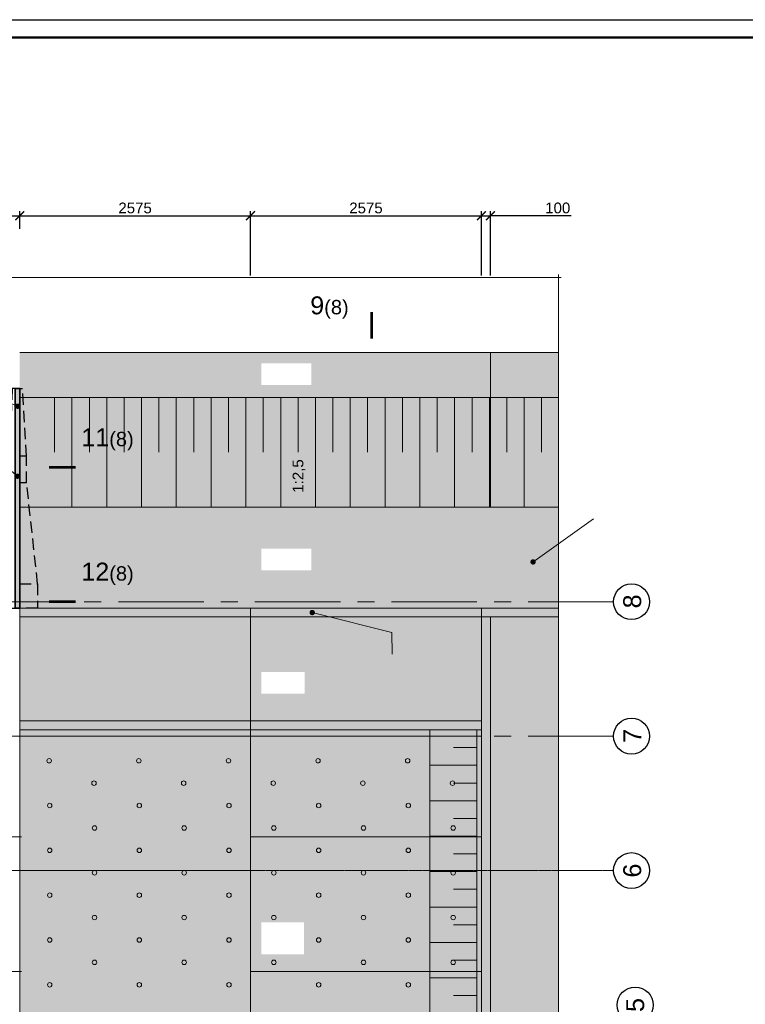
# Model space of a CAD drawing. Header units: millimetres. Extents: x -103517 to 366304, y 155051 to 387784.
# Tile 11 of 15: x 110446 to 130681, y 360316 to 387784. Entities that reach past the tile are written whole.
import ezdxf
from ezdxf import colors
from ezdxf.entities.mleader import LeaderData, LeaderLine
from ezdxf.enums import TextEntityAlignment as Align
from ezdxf.math import Vec2, Vec3

# ---------------------------------------------------------------- set-up
doc = ezdxf.new("R2010")
doc.units = ezdxf.units.MM
doc.header["$LTSCALE"] = 5
for name, pattern in [('CENTER', [50.8, 31.75, -6.35, 6.35, -6.35]), ('HIDDEN', [9.525, 6.35, -3.175]), ('осевая', [50.8, 31.75, -6.35, 6.35, -6.35])]:
    doc.linetypes.add(name, pattern=pattern)
for name, color, linetype, lineweight in [('_0', 7, 'Continuous', 0), ('Бетон', 7, 'Continuous', 35), ('бетон_35', 7, 'Continuous', 35), ('заглавные надписи', 7, 'Continuous', 30), ('Отдел_Выноски(точка)', 7, 'Continuous', 15), ('Отдел_Заглавные надписи', 7, 'Continuous', 30), ('Отдел_Оси', 1, 'осевая', 15), ('Отдел_Разрезы. Сечения. Узлы', 7, 'Continuous', 15), ('текст', 7, 'Continuous', 25)]:
    doc.layers.add(name, color=color, linetype=linetype, lineweight=lineweight)
for name, color, linetype in [('Оси', 1, 'осевая'), ('Размеры', 7, 'Continuous'), ('штамп(текст)', 7, 'Continuous')]:
    doc.layers.add(name, color=color, linetype=linetype)
doc.styles.add('arial', font='arial.ttf')
doc.styles.get("Standard").update_dxf_attribs({"font": 'arial.ttf'})
doc.styles.add('аrial', font='arial.ttf')
doc.dimstyles.new('400', dxfattribs={"dimscale": 100, "dimtxt": 3, "dimasz": 2.5, "dimexe": 1.25, "dimexo": 0.625, "dimtad": 1, "dimdec": 0, "dimlfac": 4, "dimtxsty": 'arial', "dimblk": 'ARCHTICK', "dimcen": 2.5, "dimadec": 0, "dimazin": 0, "dimtfac": 1, "dimtdec": 0, "dimtmove": 1, "dimatfit": 3, "dimldrblk": 'ARCHTICK', "dimfxl": 1, "dimtfill": 1, "dimarcsym": 0})

# ---------------------------------------------------------------- blocks, each defined once
blk = doc.blocks.new('_ArchTick')
at = {"color": 0, "linetype": 'ByBlock', "const_width": 0.15}
blk.add_lwpolyline([(-0.5, -0.5), (0.5, 0.5)], dxfattribs=at)
blk = doc.blocks.new('*D89')
at = {"layer": 'Defpoints', "color": 0, "transparency": 16777216}
for p in [(116883, 382315), (110446, 381890), (116883, 380590)]:
    blk.add_point(p, dxfattribs=at)
at = {"layer": 'Размеры', "color": 0, "lineweight": -2, "transparency": 16777216}
for p, q in [((110446, 381952), (110446, 382440)), ((116883, 380652), (116883, 382440)), ((110446, 382315), (116883, 382315))]:
    blk.add_line(p, q, dxfattribs=at)
at = {"layer": 'Размеры', "color": 0, "lineweight": -2, "transparency": 16777216, "xscale": 250, "yscale": 250, "zscale": 250, "rotation": 180}
blk.add_blockref('_ArchTick', (110446, 382315), dxfattribs=at)
at = {"layer": 'Размеры', "color": 0, "lineweight": -2, "transparency": 16777216, "xscale": 250, "yscale": 250, "zscale": 250}
blk.add_blockref('_ArchTick', (116883, 382315), dxfattribs=at)
at = {"layer": 'Размеры', "color": 0, "transparency": 16777216, "insert": (113664, 382530), "char_height": 300, "attachment_point": 5, "style": 'arial', "bg_fill": 3, "box_fill_scale": 1.1, "bg_fill_color": 256, "bg_fill_true_color": 13158600, "bg_fill_transparency": 0}
blk.add_mtext('2575', dxfattribs=at)
blk = doc.blocks.new('*D82')
at = {"layer": 'Defpoints', "color": 0, "transparency": 16777216}
for p in [(110446, 382315), (110446, 381890), (103721, 380887)]:
    blk.add_point(p, dxfattribs=at)
at = {"layer": 'Размеры', "color": 0, "lineweight": -2, "transparency": 16777216}
for p, q in [((103721, 380949), (103721, 382440)), ((110446, 381952), (110446, 382440)), ((103721, 382315), (110446, 382315))]:
    blk.add_line(p, q, dxfattribs=at)
at = {"layer": 'Размеры', "color": 0, "lineweight": -2, "transparency": 16777216, "xscale": 250, "yscale": 250, "zscale": 250, "rotation": 180}
blk.add_blockref('_ArchTick', (103721, 382315), dxfattribs=at)
at = {"layer": 'Размеры', "color": 0, "lineweight": -2, "transparency": 16777216, "xscale": 250, "yscale": 250, "zscale": 250}
blk.add_blockref('_ArchTick', (110446, 382315), dxfattribs=at)
at = {"layer": 'Размеры', "color": 0, "transparency": 16777216, "insert": (107083, 382530), "char_height": 300, "attachment_point": 5, "style": 'arial', "bg_fill": 3, "box_fill_scale": 1.1, "bg_fill_color": 256, "bg_fill_true_color": 13158600, "bg_fill_transparency": 0}
blk.add_mtext('2690', dxfattribs=at)
blk = doc.blocks.new('*U81')
at = {"lineweight": 30}
blk.add_hatch(color=254, dxfattribs=at).paths.add_polyline_path([(-2838, -638), (-2838, -513), (3288, -513), (3288, -638)])
at = {"linetype": 'HIDDEN', "lineweight": 25, "ltscale": 10}
for p, q in [((-2163, 1138), (-2838, 1138)), ((-2838, 1138), (-2838, -513)), ((-2163, 1138), (-2163, -205)), ((650, 319), (-2163, 1138)), ((650, -366), (650, 319)), ((650, 319), (1400, 319)), ((1400, -366), (1400, 319)), ((1400, 319), (3288, 15)), ((3288, -401), (3288, 15)), ((-2163, -205), (-2838, -205)), ((-2163, -205), (650, -366)), ((650, -366), (1401, -366)), ((3288, -425), (1401, -366)), ((3288, -513), (3288, -401)), ((-2838, -1138), (-2838, -638)), ((-2163, -638), (-2163, -1138)), ((650, -831), (650, -638)), ((1400, -831), (1400, -638)), ((1400, -831), (3288, -716)), ((3288, -638), (3288, -716)), ((-2163, -1138), (650, -831)), ((650, -831), (1400, -831)), ((-2163, -1138), (-2838, -1138))]:
    blk.add_line(p, q, dxfattribs=at)
at = {"layer": 'Бетон', "color": 7}
for p, q in [((-2838, -513), (3288, -513)), ((3288, -513), (3288, -638)), ((-2163, -638), (-2838, -638)), ((-2163, -638), (650, -638)), ((650, -638), (3288, -638))]:
    blk.add_line(p, q, dxfattribs=at)
at = {"layer": 'бетон_35'}
blk.add_line((-2838, -638), (-2838, -513), dxfattribs=at)
blk = doc.blocks.new('*U76')
at = {"color": 0, "linetype": 'ByBlock', "lineweight": -2, "transparency": 16777216}
blk.add_blockref('*U81', (0, 0), dxfattribs=at)
blk = doc.blocks.new('_Dot')
at = {"color": 0, "linetype": 'ByBlock', "lineweight": -2}
blk.add_line((-0.5, 0), (-1, 0), dxfattribs=at)
at = {"color": 0, "linetype": 'ByBlock', "const_width": 0.5}
blk.add_lwpolyline([(-0.25, 0, 1), (0.25, 0, 1)], format="xyb", close=True, dxfattribs=at)
blk = doc.blocks.new('*U115')
blk.add_lwpolyline([(5, -5), (-1256, -5), (-1256, 589), (5, 589)], close=True)
at = {"lineweight": 50}
blk.add_lwpolyline([(0, 0), (-1236, 0), (-1236, 584), (0, 584)], close=True, dxfattribs=at)
at = {"style": 'arial'}
blk.add_attdef('ФОРМАТ', (-36, -3.63), '', height=2.5, dxfattribs=at)
at = {"layer": 'штамп(текст)', "style": 'arial', "flags": 4}
for tag, height, p in [('Номер', 5, (-60.62, 47.59)), ('Стадия', 3.5, (-42.7, 18.69)), ('Лист', 3.5, (-27.97, 18.69)), ('Листов', 3.5, (-9.45, 18.69)), ('Отдел', 1.8, (-23.21, 1.04)), ('Год', 1.8, (-6.88, 1.05))]:
    blk.add_attdef(tag, text='', height=height, dxfattribs=at).set_placement(p, align=Align.CENTER)
at = {"layer": 'штамп(текст)', "lineweight": 30, "flags": 104}
blk.add_attdef('Объект', text='', height=3.5, dxfattribs=at).set_placement((-60.79, 39.49), align=Align.TOP_CENTER)
at = {"layer": 'штамп(текст)', "style": 'arial', "flags": 4}
for tag, p in [('Разраб', (-164.12, 26.34)), ('Пров', (-164.12, 21.4)), ('Утвердил1', (-184.87, 11.1)), ('Нач.отд', (-164.12, 10.85)), ('Нк', (-164.12, 6.4)), ('Утвердил', (-184.87, 0.96)), ('ФИО_утв', (-164.12, 1.09))]:
    blk.add_attdef(tag, p, '', height=2.5, dxfattribs=at)
at = {"layer": 'штамп(текст)', "lineweight": 30, "flags": 104}
for tag, p in [('Комплект', (-84.04, 22.95)), ('НазваниеЛиста', (-84.91, 8.24))]:
    blk.add_attdef(tag, text='', height=3.5, dxfattribs=at).set_placement(p, align=Align.MIDDLE_CENTER)
blk = doc.blocks.new('*D98')
at = {"layer": 'Defpoints', "color": 0, "transparency": 16777216}
for p in [(123571, 382315), (123321, 380590), (123571, 380590)]:
    blk.add_point(p, dxfattribs=at)
at = {"layer": 'Размеры', "color": 0, "lineweight": -2, "transparency": 16777216}
for p, q in [((123321, 380652), (123321, 382440)), ((123571, 380652), (123571, 382440)), ((123321, 382315), (123571, 382315)), ((125829, 382315), (123571, 382315))]:
    blk.add_line(p, q, dxfattribs=at)
at = {"layer": 'Размеры', "color": 0, "lineweight": -2, "transparency": 16777216, "xscale": 250, "yscale": 250, "zscale": 250, "rotation": 180}
blk.add_blockref('_ArchTick', (123321, 382315), dxfattribs=at)
at = {"layer": 'Размеры', "color": 0, "lineweight": -2, "transparency": 16777216, "xscale": 250, "yscale": 250, "zscale": 250}
blk.add_blockref('_ArchTick', (123571, 382315), dxfattribs=at)
at = {"layer": 'Размеры', "color": 0, "transparency": 16777216, "insert": (125450, 382530), "char_height": 300, "attachment_point": 5, "style": 'arial', "bg_fill": 3, "box_fill_scale": 1.1, "bg_fill_color": 256, "bg_fill_true_color": 13158600, "bg_fill_transparency": 0}
blk.add_mtext('100', dxfattribs=at)
blk = doc.blocks.new('*D95')
at = {"layer": 'Defpoints', "color": 0, "transparency": 16777216}
for p in [(123321, 382315), (116883, 380590), (123321, 380590)]:
    blk.add_point(p, dxfattribs=at)
at = {"layer": 'Размеры', "color": 0, "lineweight": -2, "transparency": 16777216}
for p, q in [((116883, 380652), (116883, 382440)), ((123321, 380652), (123321, 382440)), ((116883, 382315), (123321, 382315))]:
    blk.add_line(p, q, dxfattribs=at)
at = {"layer": 'Размеры', "color": 0, "lineweight": -2, "transparency": 16777216, "xscale": 250, "yscale": 250, "zscale": 250, "rotation": 180}
blk.add_blockref('_ArchTick', (116883, 382315), dxfattribs=at)
at = {"layer": 'Размеры', "color": 0, "lineweight": -2, "transparency": 16777216, "xscale": 250, "yscale": 250, "zscale": 250}
blk.add_blockref('_ArchTick', (123321, 382315), dxfattribs=at)
at = {"layer": 'Размеры', "color": 0, "transparency": 16777216, "insert": (120102, 382530), "char_height": 300, "attachment_point": 5, "style": 'arial', "bg_fill": 3, "box_fill_scale": 1.1, "bg_fill_color": 256, "bg_fill_true_color": 13158600, "bg_fill_transparency": 0}
blk.add_mtext('2575', dxfattribs=at)

msp = doc.modelspace()

# ---------------------------------------------------------------- hatches: boundary and pattern name
at = {"lineweight": 30}
h = msp.add_hatch(color=254, dxfattribs=at)
h.paths.add_polyline_path([(118579.4, 373025.7), (118579.4, 372425.7), (117184.9, 372425.7), (117184.9, 373025.7)], flags=16)
h.paths.add_polyline_path([(118579.4, 378195.1), (118579.4, 377595.1), (117184.9, 377595.1), (117184.9, 378195.1)], flags=16)
h.paths.add_polyline_path([(110445.8, 378496.4), (110447.2, 371121.4), (110945.9, 371117.8), (110945.9, 371123.2), (125469, 371119.6), (125469, 378496.4)])
h = msp.add_hatch(color=254, dxfattribs=at)
h.dxf.hatch_style = 1
h.paths.add_polyline_path([(125469, 371121.4), (125469, 371371.6), (123320.6, 371371.6), (123320.6, 345484), (125469.2, 345483.9), (125469.2, 345733.7), (123570.6, 345733.7), (123571.2, 371121.4), (125469.2, 371121.4), (125469.2, 371371.6)])
h = msp.add_hatch(color=254, dxfattribs=at)
h.dxf.hatch_style = 1
h.paths.add_polyline_path([(117184.9, 369582.1), (118396.5, 369582.1), (118396.5, 368982.1), (117184.9, 368982.1)], flags=16)
h.paths.add_polyline_path([(123320.6, 371121.4), (123320.6, 367971.5), (110445.6, 367971.4), (110445.6, 371121.4)])
h = msp.add_hatch(color=254, dxfattribs=at)
h.dxf.hatch_style = 1
h.paths.add_polyline_path([(123320.6, 368159), (123320.6, 368034), (110446.4, 368034), (110446.4, 368159)])
h = msp.add_hatch(color=254, dxfattribs=at)
h.dxf.hatch_style = 1
h.paths.add_polyline_path([(118370.6, 362607.2), (118370.6, 361707.2), (117181.1, 361707.2), (117181.1, 362607.2)], flags=16)
h.paths.add_polyline_path([(117203.9, 358489.9), (118424.9, 358489.9), (118424.9, 357889.9), (117203.9, 357889.9)], flags=16)
h.paths.add_polyline_path([(110445.6, 345734), (123320.6, 345733.8), (123320.6, 367971.3), (110445.6, 367971.5)])
at = {"layer": '_0', "lineweight": 25}
h = msp.add_hatch(dxfattribs=at)
h.set_pattern_fill('GRAVEL', color=256, scale=50)
h.paths.add_polyline_path([(125192.1, 358369.1), (125192.1, 357769.1), (123980.4, 357769.1), (123980.4, 358369.1)])
h.paths.add_polyline_path([(125469.2, 345734), (123570.6, 345734), (123570.6, 371121.4), (125469.2, 371121.4)])

# ---------------------------------------------------------------- linework, layer by layer
at = {"lineweight": 15}
for p, q in [((111417.8, 377246.4), (111417.8, 375715.2)), ((111902.8, 377246.4), (111902.8, 374183.9)), ((112387.9, 377246.4), (112387.9, 375715.2)), ((112872.9, 377246.4), (112872.9, 374183.9)), ((113358, 377246.4), (113358, 375715.2)), ((113843.1, 377246.4), (113843.1, 374183.9)), ((114328.1, 377246.4), (114328.1, 375715.2)), ((114813.2, 377246.4), (114813.2, 374183.9)), ((115298.2, 377246.4), (115298.2, 375715.2)), ((115783.3, 377246.4), (115783.3, 374183.9)), ((116268.4, 377246.4), (116268.4, 375715.2)), ((116753.4, 377246.4), (116753.4, 374183.9)), ((117238.5, 377246.4), (117238.5, 375715.2)), ((117723.5, 377246.4), (117723.5, 374183.9)), ((118208.6, 377246.4), (118208.6, 375715.2)), ((118693.6, 377246.4), (118693.6, 374183.9)), ((119178.7, 377246.4), (119178.7, 375715.2)), ((119663.8, 377246.4), (119663.8, 374183.9)), ((120148.8, 377246.4), (120148.8, 375715.2)), ((120633.9, 377246.4), (120633.9, 374183.9)), ((121118.9, 377246.4), (121118.9, 375715.2)), ((121604, 377246.4), (121604, 374183.9)), ((122089.1, 377246.4), (122089.1, 375715.2)), ((122574.1, 377246.4), (122574.1, 374183.9)), ((123059.2, 377246.4), (123059.2, 375715.2)), ((123544.2, 377246.4), (123544.2, 374183.9)), ((124029.3, 377246.4), (124029.3, 375715.2)), ((124514.4, 377246.4), (124514.4, 374183.9)), ((124999.4, 377246.4), (124999.4, 375715.2)), ((110745.6, 367796.5), (110745.6, 367796.5)), ((110845.4, 367796.5), (110845.4, 367796.5)), ((111444.6, 367796.5), (111444.6, 367796.5)), ((111544.4, 367796.5), (111544.4, 367796.5)), ((111644.3, 367796.5), (111644.3, 367796.5)), ((111744.2, 367796.5), (111744.2, 367796.5)), ((120931.9, 367796.5), (120931.9, 367796.5)), ((121031.8, 367796.5), (121031.8, 367796.5)), ((121131.6, 367796.5), (121131.6, 367796.5)), ((121231.5, 367796.5), (121231.5, 367796.5)), ((121331.4, 367796.5), (121331.4, 367796.5)), ((121431.2, 367796.5), (121431.2, 367796.5)), ((121531.1, 367796.5), (121531.1, 367796.5)), ((121630.9, 367796.5), (121630.9, 367796.5)), ((121730.8, 367796.5), (121730.8, 367796.5)), ((121830.7, 367796.5), (121830.7, 367796.5)), ((121930.5, 367796.5), (121930.5, 367796.5)), ((122030.4, 367796.5), (122030.4, 367796.5)), ((123029, 367796.5), (123029, 367796.5)), ((123128.8, 367796.5), (123128.8, 367796.5)), ((123228.7, 367796.5), (123228.7, 367796.5)), ((123827.8, 367796.5), (123827.8, 367796.5)), ((123927.7, 367796.5), (123927.7, 367796.5)), ((124027.6, 367796.5), (124027.6, 367796.5)), ((124127.4, 367796.5), (124127.4, 367796.5)), ((123195.6, 367477.3), (122539.4, 367477.3)), ((123195.6, 366983.1), (121883.1, 366983.1)), ((123195.6, 366488.9), (122539.4, 366488.9)), ((123195.6, 365994.8), (121883.1, 365994.8)), ((123195.6, 365500.6), (122539.4, 365500.6)), ((123195.6, 365006.4), (121883.1, 365006.4)), ((123195.6, 364512.3), (122539.4, 364512.3)), ((123195.6, 364018.1), (121883.1, 364018.1)), ((123195.6, 363523.9), (122539.4, 363523.9)), ((123195.6, 363029.7), (121883.1, 363029.7)), ((123195.6, 362535.6), (122539.4, 362535.6)), ((123195.6, 362041.4), (121883.1, 362041.4)), ((123195.6, 361547.2), (122539.4, 361547.2)), ((123195.6, 361053), (121883.1, 361053)), ((123195.6, 360558.9), (122539.4, 360558.9))]:
    msp.add_line(p, q, dxfattribs=at)
at = {"linetype": 'HIDDEN', "lineweight": 15, "ltscale": 10}
for p, q in [((110945.6, 371371.5), (108670.6, 371371.5)), ((110447.2, 371121.4), (123320.6, 371121.4))]:
    msp.add_line(p, q, dxfattribs=at)
at = {"lineweight": 20, "ltscale": 5}
msp.add_lwpolyline([(125468.9, 380674.2), (125469.2, 355838.2), (125844.2, 355763.2), (125094.2, 355613.2), (125469.2, 355538.2), (125469.2, 333034.9)], dxfattribs=at)
at = {"color": 1, "lineweight": 20}
msp.add_lwpolyline([(110445.6, 368546.5), (110445.6, 367796.5)], dxfattribs=at)
for centre in [(127507.8, 371546.5), (127507.8, 367796.5), (127507.8, 364046.5), (127609.1, 360296.5)]:
    msp.add_circle(centre, 500)
at = {"layer": 'Бетон', "color": 7, "lineweight": 20}
for p, q in [((125468.9, 378496.4), (110447.6, 378496.4)), ((123570.6, 374183.9), (123570.6, 378496.4)), ((125469, 377246.4), (110447.7, 377246.4)), ((125469.1, 374183.9), (110447.7, 374183.9)), ((123320.6, 371121.4), (123320.6, 371371.6)), ((123570.6, 371371.6), (125469.2, 371371.6)), ((123320.6, 371121.4), (123320.6, 345733.7)), ((123570.6, 371121.4), (123570.6, 345733.7)), ((123570.6, 371121.4), (125469.2, 371121.4)), ((95758.1, 367796.5), (123320.6, 367796.5)), ((110445.6, 367971.4), (123320.6, 367971.5)), ((121883.1, 367971.5), (121883.1, 345733.8)), ((123195.6, 367971.5), (123195.6, 345733.7))]:
    msp.add_line(p, q, dxfattribs=at)
at = {"layer": 'Бетон', "lineweight": 20}
for p, q in [((110445.6, 371371.5), (123570.6, 371371.6)), ((110445.6, 345734), (110445.6, 371371.5)), ((116883.2, 345733.8), (116883.1, 371371.5)), ((123570.6, 371121.4), (110447.2, 371121.4)), ((110445.6, 364984), (103720.6, 364984)), ((123320.6, 364984), (116883.1, 364984)), ((110445.6, 364046.5), (116883.2, 364046.5)), ((110445.6, 361234), (103720.6, 361234)), ((123320.6, 361234), (116883.2, 361234))]:
    msp.add_line(p, q, dxfattribs=at)
at = {"layer": 'Бетон', "color": 7, "lineweight": 20}
msp.add_lwpolyline([(123320.6, 368221.4), (110445.6, 368221.4), (110445.6, 367921.4), (110445.6, 367921.4)], dxfattribs=at)
at = {"layer": 'Бетон', "lineweight": 15}
for centre in [(111266.7, 367110.5), (113766.7, 367110.5), (116266.7, 367110.5), (118766.7, 367110.5), (121266.7, 367110.5), (112516.7, 366485.5), (115016.7, 366485.5), (117516.7, 366485.5), (120016.7, 366485.5), (122516.7, 366485.5), (111283.2, 365860.5), (113783.2, 365860.5), (116283.2, 365860.5), (118783.2, 365860.5), (121283.2, 365860.5), (112533.2, 365235.5), (115033.2, 365235.5), (117533.2, 365235.5), (120033.2, 365235.5), (122533.2, 365235.5), (111283.2, 364610.5), (113783.2, 364610.5), (116283.2, 364610.5), (118783.2, 364610.5), (121283.2, 364610.5), (112533.2, 363985.5), (115033.2, 363985.5), (117533.2, 363985.5), (120033.2, 363985.5), (122533.2, 363985.5), (111283.2, 363360.5), (113783.2, 363360.5), (116283.2, 363360.5), (118783.2, 363360.5), (121283.2, 363360.5), (112533.2, 362735.5), (115033.2, 362735.5), (117533.2, 362735.5), (120033.2, 362735.5), (122533.2, 362735.5), (111283.2, 362110.5), (113783.2, 362110.5), (116283.2, 362110.5), (118783.2, 362110.5), (121283.2, 362110.5), (112533.2, 361485.5), (115033.2, 361485.5), (117533.2, 361485.5), (120033.2, 361485.5), (122533.2, 361485.5), (111283.2, 360860.5), (113783.2, 360860.5), (116283.2, 360860.5), (118783.2, 360860.5), (121283.2, 360860.5)]:
    msp.add_circle(centre, 62.5, dxfattribs=at)
at = {"layer": 'Оси', "linetype": 'осевая', "lineweight": 15, "ltscale": 0.1}
msp.add_line((127007.8, 364046.5), (78135.8, 364046.5), dxfattribs=at)
at = {"layer": 'Отдел_Оси', "color": 1, "linetype": 'CENTER', "ltscale": 15}
for p, q in [((127007.8, 371546.5), (78135.6, 371546.5)), ((127007.8, 367796.5), (78135.8, 367796.5)), ((103347.6, 364984), (110720.6, 364984)), ((103347.6, 361234), (110720.6, 361234))]:
    msp.add_line(p, q, dxfattribs=at)
at = {"layer": 'Отдел_Разрезы. Сечения. Узлы'}
for points in [[(111259.9, 375296.7, 75, 75, 0), (112009.9, 375297.2, 75, 75, 0), (111759.9, 375297, 0, 100, 0), (111759.5, 375797, 0, 0, 0), (111758.9, 376547, 0, 0, 0)], [(111259.9, 371546.5, 75, 75, 0), (112009.9, 371547, 75, 75, 0), (111759.9, 371546.8, 0, 100, 0), (111759.5, 372046.8, 0, 0, 0), (111758.9, 372796.8, 0, 0, 0)]]:
    msp.add_lwpolyline(points, format="xyseb", dxfattribs=at)
at = {"layer": 'текст'}
msp.add_lwpolyline([(120257.8, 378880.8, 75, 75, 0), (120257.3, 379630.8, 75, 75, 0), (120257.5, 379380.8, 0, 100, 0), (119757.5, 379380.5, 0, 0, 0), (119007.5, 379379.9, 0, 0, 0)], format="xyseb", dxfattribs=at)

# ---------------------------------------------------------------- block references
at = {"rotation": 90}
msp.add_blockref('*U76', (109808.1, 374209), dxfattribs=at)

# ---------------------------------------------------------------- texts
at = {"insert": (119619.9, 380064.5), "char_height": 500, "attachment_point": 3, "style": 'аrial'}
msp.add_mtext_dynamic_manual_height_columns('9{\\H0.8x;(8)}', width=3148.469, gutter_width=12.5, heights=[0], dxfattribs=at)
at = {"char_height": 2.5, "attachment_point": 7, "rotation": 0.00656, "style": 'аrial'}
for s, insert in [('{\\H200x;11\\H0.8x;(8)}', (112165.9, 375765.8, 1507.3)), ('{\\H200x;12\\H0.8x;(8)}', (112165.9, 372015.6, 1507.3))]:
    msp.add_mtext_dynamic_manual_height_columns(s, width=3148.469, gutter_width=12.5, heights=[0], dxfattribs=dict(at, insert=insert))
at = {"layer": 'заглавные надписи', "style": 'arial'}
msp.add_text('1:2,5', height=300, rotation=90, dxfattribs=at).set_placement((118356.6, 374588.2))
at = {"layer": 'Отдел_Заглавные надписи', "char_height": 500, "width": 6723.718, "attachment_point": 5, "rotation": 90, "style": 'arial'}
for s, insert in [('8', (127530, 371555.9)), ('7', (127530, 367805.9)), ('6', (127530, 364046.5)), ('5', (127613.3, 360296.5))]:
    msp.add_mtext(s, dxfattribs=dict(at, insert=insert))

# ---------------------------------------------------------------- dimensions: what is measured, and where the dimension line sits
at = {"layer": 'Размеры'}
dim = msp.add_linear_dim(base=(116883.1, 382314.5), p1=(110445.6, 381889.8), p2=(116883.1, 380589.6), angle=180, dimstyle='400', override={"dimlfac": 0.4}, dxfattribs=at)
dim.commit()
dim.dimension.update_dxf_attribs({"geometry": '*D89', "text_midpoint": (113664.4, 382530.2)})

# ---------------------------------------------------------------- leaders
at = {"layer": 'Отдел_Выноски(точка)'}
ml = msp.add_multileader_mtext('Standard', dxfattribs=at)
ml.set_content('', color=256, style='arial')
ml.set_leader_properties(color=256, linetype='ByLayer', lineweight=-1)
ml.set_arrow_properties(name='DOT')
ml.build(insert=Vec2(0, 0))
ml.multileader.update_dxf_attribs({"text_left_attachment_type": 6, "text_right_attachment_type": 6, "arrow_head_size": 150})
ctx = ml.context
ctx.base_point, ctx.char_height, ctx.arrow_head_size, ctx.plane_origin, ctx.plane_x_axis, ctx.plane_y_axis = Vec3(108954.7, 377585.8), 300, 150, Vec3(108935.6, 376722.4), Vec3(0, 1), Vec3(-1, 0)
ctx.left_attachment, ctx.right_attachment, ctx.text_align_type = 6, 6, 2
notes = []
notes.append((ctx, [(0, (1, 1, 0), (108954.7, 377577.8), (0, 1), 8, [(0, [(110388.1, 377000.5)], 0, [])])]))
ctx.mtext.insert, ctx.mtext.text_direction, ctx.mtext.rotation, ctx.mtext.alignment, ctx.mtext.flow_direction = Vec3(108654.7, 377587.8), Vec3(0, 1), 1.5707963, 3, 5
ml = msp.add_multileader_mtext('Standard', dxfattribs=at)
ml.set_content('', color=256, style='arial')
ml.set_leader_properties(color=256, linetype='ByLayer', lineweight=-1)
ml.set_arrow_properties(name='DOT')
ml.build(insert=Vec2(0, 0))
ml.multileader.update_dxf_attribs({"has_dogleg": 0, "text_left_attachment_type": 6, "text_right_attachment_type": 6, "arrow_head_size": 150})
ctx = ml.context
ctx.base_point, ctx.char_height, ctx.arrow_head_size, ctx.plane_origin, ctx.plane_x_axis, ctx.plane_y_axis = Vec3(108954.7, 376241.3), 300, 150, Vec3(107538.8, 374809.5), Vec3(-0.0040804, 0.9999917), Vec3(-0.9999917, -0.0040804)
ctx.left_attachment, ctx.right_attachment, ctx.text_align_type = 6, 6, 2
notes.append((ctx, [(0, (1, 1, 0), (108957.2, 375641.3), (-0.0040804, 0.9999917), 600, [(0, [(110385.9, 375048.5)], 0, [])])]))
ctx.mtext.insert, ctx.mtext.text_direction, ctx.mtext.rotation, ctx.mtext.alignment, ctx.mtext.flow_direction = Vec3(108654.7, 376242), Vec3(-0.0040804, 0.9999917), 1.5748768, 3, 5
ml = msp.add_multileader_mtext('Standard', dxfattribs=at)
ml.set_content('', color=256, style='arial')
ml.set_leader_properties(color=256, linetype='ByLayer', lineweight=-1)
ml.set_arrow_properties(name='DOT')
ml.build(insert=Vec2(0, 0))
ml.multileader.update_dxf_attribs({"text_left_attachment_type": 6, "text_right_attachment_type": 6, "arrow_head_size": 150})
ctx = ml.context
ctx.base_point, ctx.char_height, ctx.arrow_head_size, ctx.plane_origin, ctx.plane_x_axis, ctx.plane_y_axis = Vec3(126450.9, 373858.3), 300, 150, Vec3(127074.2, 375251.8), Vec3(-0.0040804, 0.9999917), Vec3(-0.9999917, -0.0040804)
ctx.left_attachment, ctx.right_attachment, ctx.text_align_type = 6, 6, 2
notes.append((ctx, [(0, (1, 1, 0), (126450.9, 373858.3), (-0.0040804, 0.9999917), 0.00999, [(0, [(124763.3, 372657.8)], 0, [])])]))
ctx.mtext.insert, ctx.mtext.text_direction, ctx.mtext.rotation, ctx.mtext.alignment, ctx.mtext.flow_direction = Vec3(126150.9, 373859.1), Vec3(-0.0040804, 0.9999917), 1.5748768, 3, 5
ml = msp.add_multileader_mtext('Standard', dxfattribs=at)
ml.set_content('', color=256, style='arial')
ml.set_leader_properties(color=256, linetype='ByLayer', lineweight=-1)
ml.set_arrow_properties(name='DOT')
ml.build(insert=Vec2(0, 0))
ml.multileader.update_dxf_attribs({"text_left_attachment_type": 6, "text_right_attachment_type": 6, "arrow_head_size": 150})
ctx = ml.context
ctx.base_point, ctx.char_height, ctx.arrow_head_size, ctx.plane_origin, ctx.plane_x_axis, ctx.plane_y_axis = Vec3(120830.2, 370080.2), 300, 150, Vec3(121662.5, 371225.1), Vec3(-0.0040804, 0.9999917), Vec3(-0.9999917, -0.0040804)
ctx.left_attachment, ctx.right_attachment, ctx.text_align_type = 6, 6, 2
notes.append((ctx, [(1, (1, 1, 0), (120827.8, 370684.2), (0.0040804, -0.9999917), 600, [(0, [(118602.6, 371244.8)], 0, [])])]))
ctx.mtext.insert, ctx.mtext.text_direction, ctx.mtext.rotation, ctx.mtext.alignment, ctx.mtext.flow_direction = Vec3(120530.2, 370081), Vec3(-0.0040804, 0.9999917), 1.5748768, 3, 5
for ctx, leaders in notes:
    for number, flags, end, landing, length, lines in leaders:
        leader = LeaderData()
        leader.index, (leader.has_last_leader_line, leader.has_dogleg_vector, leader.attachment_direction) = number, flags
        leader.last_leader_point, leader.dogleg_vector, leader.dogleg_length = Vec3(end), Vec3(landing), length
        for number, points, colour, breaks in lines:
            line = LeaderLine()
            line.index, line.vertices, line.color, line.breaks = number, Vec3.list(points), colors.encode_raw_color(colour), breaks
            leader.lines.append(line)
        ctx.leaders.append(leader)

# ---------------------------------------------------------------- next in the draw order: dimensions: what is measured, and where the dimension line sits
at = {"layer": 'Размеры'}
dim = msp.add_linear_dim(base=(110445.6, 382314.5), p1=(103720.6, 380886.8), p2=(110445.6, 381889.8), angle=180, dimstyle='400', override={"dimlfac": 0.4}, dxfattribs=at)
dim.commit()
dim.dimension.update_dxf_attribs({"geometry": '*D82', "text_midpoint": (107083.1, 382530.2)})

# ---------------------------------------------------------------- next in the draw order: linework, layer by layer
at = {"lineweight": 20, "ltscale": 5}
msp.add_lwpolyline([(82483.6, 380589.6), (90365.6, 380589.6), (90440.6, 380964.6), (90590.6, 380214.6), (90665.6, 380589.6), (125544.3, 380589.6)], dxfattribs=at)

# ---------------------------------------------------------------- next in the draw order: block references
at = {"lineweight": -3, "xscale": 100, "yscale": 100, "zscale": 100}
msp.add_blockref('*U115', (151023.4, 328883.7), dxfattribs=at)

# ---------------------------------------------------------------- next in the draw order: dimensions: what is measured, and where the dimension line sits
at = {"layer": 'Размеры'}
dim = msp.add_linear_dim(base=(123570.6, 382314.5), p1=(123320.6, 380589.6), p2=(123570.6, 380589.6), dimstyle='400', override={"dimlfac": 0.4}, dxfattribs=at)
dim.commit()
dim.dimension.update_dxf_attribs({"geometry": '*D98', "text_midpoint": (125450.1, 382060.3), "dimtype": 160})

# ---------------------------------------------------------------- next in the draw order: dimensions: what is measured, and where the dimension line sits
dim = msp.add_linear_dim(base=(123320.6, 382314.5), p1=(116883.1, 380589.6), p2=(123320.6, 380589.6), angle=180, dimstyle='400', override={"dimlfac": 0.4}, dxfattribs=at)
dim.commit()
dim.dimension.update_dxf_attribs({"geometry": '*D95', "text_midpoint": (120101.9, 382530.2)})

doc.saveas('drawing.dxf')
